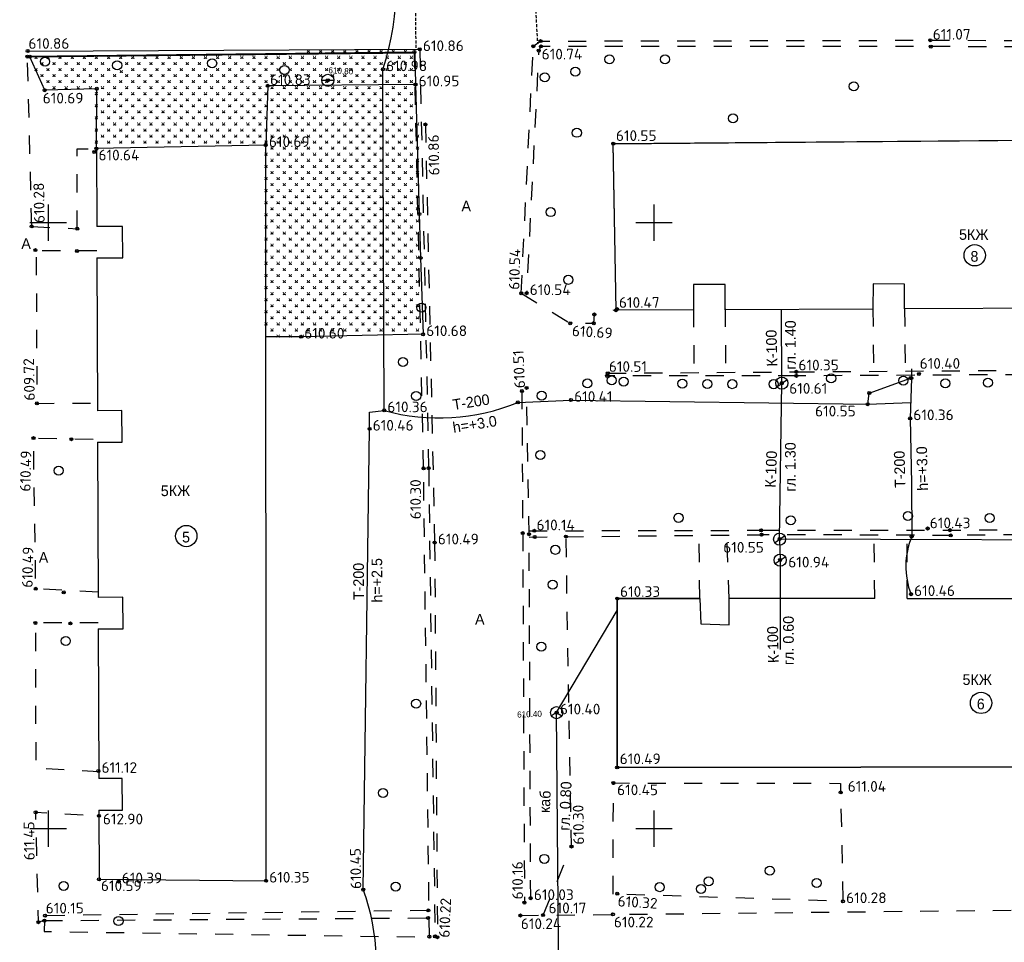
# Model space of a CAD drawing. Header units: metres. Extents: x 550378 to 551400, y 4595394 to 4596257.
# Tile 27 of 43: x 550898 to 550979, y 4595941 to 4596017. Entities that reach past the tile are written whole.
import ezdxf

# ---------------------------------------------------------------- set-up
doc = ezdxf.new("R2010")
doc.units = ezdxf.units.M
doc.header["$PDMODE"] = 32
doc.header["$PDSIZE"] = 0.25
doc.linetypes.add('DASHED2', pattern=[0.375, 0.25, -0.125])
doc.linetypes.add('Д_ТРОТ_ТРУБА', pattern=[3, 1.5, -1.5])
for name, color, linetype in [('(001) Сетка', 92, 'Continuous'), ('(003) Пункты', 7, 'Continuous'), ('(007) Здания', 7, 'Continuous'), ('(011) Колодцы', 7, 'Continuous'), ('(016) Кабель', 1, 'Continuous'), ('(017) Канализация', 32, 'KANALIS_K_1'), ('(020) Теплотрасса', 7, 'ИК_Теплотраса -------т--------'), ('(025) Дорога', 7, 'Continuous'), ('(036) Растительность', 7, 'Continuous'), ('(038) Деревья', 7, 'Continuous'), ('daroga', 6, 'Continuous'), ('Kalodis', 7, 'Continuous')]:
    doc.layers.add(name, color=color, linetype=linetype)
doc.styles.add('BM-431', font='txt')
doc.styles.add('D-431', font='txt')
doc.styles.add('P-131', font='txt')
doc.styles.add('S', font='txtwr', dxfattribs={"oblique": 15})
doc.styles.get("Standard").update_dxf_attribs({"font": 'simplex.shx'})
doc.linetypes.add('GAZ_VOZDUSH', pattern='A,1,-2,["~",Standard,S=3,R=0,X=-1.5,Y=-1.5],-1,10', length=14)
doc.linetypes.add('KANALIS_K', pattern='A,1,["<",Standard,S=1.8,R=0,X=-0.9,Y=-0.9],3,-1,["К",Standard,S=1.8,R=0,X=-0.9,Y=-0.9],-1,10', length=16)
doc.linetypes.add('KANALIS_K_1', pattern='A,1,[">",Standard,S=1.8,R=0,X=-0.9,Y=-0.9],3,-1,["К",Standard,S=1.8,R=0,X=-0.9,Y=-0.9],-1,10', length=16)
doc.linetypes.add('KANALIS_KN', pattern='A,1,["<",Standard,S=1.8,R=0,X=-0.9,Y=-0.9],3,-1,["КН",Standard,S=1.8,R=0,X=-0.9,Y=-0.9],-3,10', length=18)
doc.linetypes.add('ИК_Теплотраса -------т--------', pattern='A,9,-0.6,["Т",Standard,S=1.2,R=0,X=0,Y=-0.6],-1.2', length=10.8)
doc.linetypes.add('ИК_Э_КАБ_НН', pattern='A,8,-2,["<",Standard,S=1,R=0,X=0,Y=-0.5],8,[">",Standard,S=1,R=0,X=-0.5,Y=-0.5],-2', length=20)

# ---------------------------------------------------------------- blocks, each defined once
blk = doc.blocks.new('1_416')
at = {"linetype": 'Continuous', "lineweight": 0}
h = blk.add_hatch(color=7, dxfattribs=at)
edge = h.paths.add_edge_path()
edge.add_arc((-0.4, 0.19), 0.075, 0, 360)
h = blk.add_hatch(color=7, dxfattribs=at)
edge = h.paths.add_edge_path()
edge.add_arc((0.45, 0.19), 0.075, 0, 360)
at = {"color": 7, "linetype": 'Continuous', "lineweight": 0, "flags": 128}
blk.add_lwpolyline([(-0.48, 1.12), (0.02, 0.12), (0.52, 1.12)], dxfattribs=at)
at = {"color": 7, "linetype": 'Continuous', "lineweight": 0}
for centre in [(-0.4, 0.19), (0.45, 0.19)]:
    blk.add_circle(centre, 0.075, dxfattribs=at)
blk = doc.blocks.new('I01179')
for q in [(-0.87, -0.5), (0.87, -0.5)]:
    blk.add_line((0, 0), q)
blk.add_circle((0, 0), 1)
at = {"color": 4, "style": 'S', "oblique": 15}
blk.add_attdef('Z', (1.666403, -1.198549), '', height=2, dxfattribs=at)
blk = doc.blocks.new('I01172')
blk.add_line((-1, 0), (1, 0))
blk.add_circle((0, 0), 1)
at = {"style": 'S', "oblique": 15}
for tag, p in [('Z', (1.710759, 0.304264)), ('D', (1.754081, -2.326638))]:
    blk.add_attdef(tag, p, '', height=2, dxfattribs=at)
blk = doc.blocks.new('I01171')
blk.add_line((-0.722283, 0.697501), (0.702286, -0.69785))
blk.add_circle((0, 0), 1)
at = {"color": 4, "style": 'S', "oblique": 15}
blk.add_attdef('Z', (1.616431, -1.093486), '', height=2, dxfattribs=at)
blk = doc.blocks.new('d')
at = {"layer": '(038) Деревья'}
blk.add_ellipse((0, 0), major_axis=(0.265, 0.265), ratio=1, start_param=5.497787, end_param=11.780972, dxfattribs=at)

msp = doc.modelspace()

# ---------------------------------------------------------------- linework, layer by layer
at = {"layer": '(001) Сетка'}
for p, q in [((550900.152, 4596001.5), (550900.152, 4595998.5)), ((550950.152, 4596001.5), (550950.152, 4595998.5)), ((550898.652, 4596000), (550901.652, 4596000)), ((550948.652, 4596000), (550951.652, 4596000)), ((550900.152, 4595951.5), (550900.152, 4595948.5)), ((550950.152, 4595951.5), (550950.152, 4595948.5)), ((550898.652, 4595950), (550901.652, 4595950)), ((550948.652, 4595950), (550951.652, 4595950))]:
    msp.add_line(p, q, dxfattribs=at)
at = {"layer": '(003) Пункты', "color": 7}
for p in [(550972.964, 4596015.046, 611.068), (550930.824, 4596014.3, 610.863), (550940.197, 4596014.551, 610.793), (550940.79, 4596014.971, 610.814), (550940.832, 4596014.532, 610.73), (550973.011, 4596014.521, 610.913), (550898.446, 4596013.694, 610.847), (550898.462, 4596014.155, 610.863), (550898.633, 4596013.687, 610.916), (550930.38, 4596014.075, 610.914), (550940.646, 4596014.191, 610.741), (550927.788, 4596012.641, 610.984), (550904.164, 4596011.044, 610.689), (550918.279, 4596011.286, 610.831), (550923.237, 4596011.74, 6.197), (550930.473, 4596011.394, 610.95), (550899.866, 4596010.922, 610.693), (550931.291, 4596008.097, 610.856), (550904.137, 4596006.099, 610.643), (550918.115, 4596006.384, 610.691), (550946.801, 4596006.515, 610.546), (550903.955, 4596005.828, 610.453), (550930.788, 4596000.711, 610.646), (550898.795, 4595999.678, 610.281), (550902.553, 4595999.492, 610.428), (550899.103, 4595997.727, 609.719), (550902.525, 4595997.655, 610.714), (550930.899, 4595997.088, 610.698), (550939.2, 4595994.164, 610.543), (550939.641, 4595994.174, 610.538), (550945.24, 4595992.415, 610.838), (550947.026, 4595992.766, 610.467), (550947.102, 4595992.856, 610.674), (550943.245, 4595991.692, 610.686), (550945.191, 4595991.69, 610.467), (550931.097, 4595990.783, 610.675), (550921.032, 4595990.58, 610.601), (550946.35, 4595987.566, 610.512), (550961.909, 4595987.685, 610.351), (550972.027, 4595987.51, 610.401), (550946.29, 4595987.341, 610.567), (550960.707, 4595986.759, 615.458), (550960.707, 4595986.725, 610.613), (550961.92, 4595987.355, 610.343), (550971.331, 4595987.171, 610.541), (550971.405, 4595987.158, 610.504), (550939.253, 4595986.099, 610.527), (550939.641, 4595986.357, 610.514), (550967.923, 4595985.934, 610.413), (550899.221, 4595985.085, 609.719), (550938.92, 4595985.164, 610.335), (550943.308, 4595985.36, 610.407), (550967.797, 4595985.011, 610.545), (550927.889, 4595984.503, 610.359), (550971.305, 4595983.845, 610.359), (550926.679, 4595982.984, 610.461), (550898.941, 4595982.215, 610.494), (550902.075, 4595982.121, 610.619), (550931.139, 4595979.719, 610.352), (550931.561, 4595979.737, 610.3), (550940.292, 4595974.567, 610.143), (550958.992, 4595974.609, 610.232), (550972.747, 4595974.757, 610.428), (550974.594, 4595974.62, 610.308), (550932.055, 4595973.599, 610.492), (550939.325, 4595974.376, 610.34), (550939.852, 4595974.288, 610.29), (550940.31, 4595974.053, 610.037), (550942.894, 4595974.091, 610.035), (550959.042, 4595974.247, 610.213), (550960.53, 4595973.886, 610.546), (550960.53, 4595973.886, 610.546), (550971.43, 4595974.096, 610.261), (550974.658, 4595974.187, 610.302), (550960.571, 4595972.164, 610.944), (550960.571, 4595972.164, 610.944), (550899.129, 4595969.784, 610.492), (550901.44, 4595969.487, 612.134), (550947.133, 4595968.98, 610.326), (550971.37, 4595969.338, 610.455), (550899.101, 4595966.962, 610.45), (550901.992, 4595966.921, 611.279), (550942.122, 4595959.564, 7.852), (550942.134, 4595959.569, 610.4), (550947.12, 4595955.042, 610.486), (550904.294, 4595954.744, 611.122), (550946.809, 4595953.758, 610.445), (550965.573, 4595952.979, 611.035), (550899.124, 4595951.34, 611.446), (550904.341, 4595951.055, 612.903), (550943.35, 4595948.517, 610.298), (550904.352, 4595945.808, 610.589), (550905.968, 4595945.63, 610.389), (550918.137, 4595945.69, 610.352), (550926.159, 4595944.959, 610.453), (550947.127, 4595944.622, 610.318), (550939.466, 4595943.887, 610.156), (550939.982, 4595944.254, 610.032), (550965.759, 4595943.994, 610.28), (550899.894, 4595942.808, 610.149), (550931.532, 4595943.239, 610.096), (550939.133, 4595942.826, 610.24), (550941.005, 4595942.857, 610.168), (550946.773, 4595942.924, 610.223), (550899.348, 4595942.268, 610.684), (550899.841, 4595942.404, 610.234), (550931.508, 4595942.625, 610.11), (550932.084, 4595941.118, 610.217), (550931.62, 4595941.074, 610.247), (550932.283, 4595941.03, 610.321)]:
    msp.add_point(p, dxfattribs=at)
at = {"layer": '(007) Здания', "flags": 128}
for points in [[(550904.33, 4595951.528), (550904.35, 4595945.81), (550918.137, 4595945.69), (550918.115, 4596006.384), (550918.12, 4596006.384), (550904.14, 4596006.099), (550904.162, 4595999.673)], [(550947.03, 4595992.77), (550946.8, 4596006.51), (551007.14, 4596007.03), (551007.2, 4595993.04)], [(550904.171, 4595997.079), (550906.306, 4595997.08), (550906.277, 4595999.68), (550904.162, 4595999.673)], [(550904.171, 4595997.079), (550904.215, 4595984.476)], [(550904.224, 4595981.882), (550906.262, 4595981.883), (550906.233, 4595984.483), (550904.215, 4595984.476)], [(550904.224, 4595981.882), (550904.269, 4595969.071)], [(550904.278, 4595966.477), (550906.338, 4595966.478), (550906.309, 4595969.078), (550904.269, 4595969.071)], [(550971.048, 4595968.984), (550983.968, 4595968.986), (550983.932, 4595966.959), (550986.627, 4595966.887), (550986.622, 4595968.987), (550999.05, 4595968.989), (550999.072, 4595966.861), (551001.719, 4595966.816), (551001.714, 4595968.989), (551007.388, 4595968.99), (551007.468, 4595955.117), (550947.12, 4595955.042), (550947.133, 4595968.98), (550953.937, 4595968.981), (550954.017, 4595966.878), (550956.371, 4595966.811), (550956.365, 4595968.987)], [(550953.937, 4595968.981), (550947.13, 4595968.98), (550947.12, 4595955.04), (551007.47, 4595955.12), (551007.39, 4595968.99), (551001.714, 4595968.989)], [(550968.384, 4595968.984), (550956.365, 4595968.982)], [(550904.278, 4595966.477), (550904.321, 4595954.122)], [(550904.33, 4595951.528), (550906.301, 4595951.529), (550906.272, 4595954.129), (550904.321, 4595954.122)]]:
    msp.add_lwpolyline(points, dxfattribs=at)
msp.add_lwpolyline([(550953.422, 4595992.795), (550947.026, 4595992.766), (550946.801, 4596006.515), (551007.137, 4596007.025), (551007.205, 4595993.037), (551001.337, 4595993.011), (551001.331, 4595995.014), (550998.731, 4595995.024), (550998.724, 4595992.999), (550986.402, 4595992.943), (550986.396, 4595994.972), (550983.796, 4595994.982), (550983.788, 4595992.932), (550970.848, 4595992.873), (550970.842, 4595994.929), (550968.242, 4595994.939), (550968.234, 4595992.862), (550956.036, 4595992.807), (550956.03, 4595994.887), (550953.43, 4595994.897)], close=True, dxfattribs=at)
at = {"layer": '(007) Здания'}
for centre in [(550976.636, 4595997.303), (550911.555, 4595974.137), (550977.157, 4595960.371)]:
    msp.add_circle(centre, 0.88, dxfattribs=at)
at = {"layer": '(016) Кабель', "linetype": 'ИК_Э_КАБ_НН', "flags": 128}
msp.add_lwpolyline([(550943.145, 4595875.078), (550943.145, 4595875.078), (550942.549, 4595906.586), (550942.597, 4595907.47), (550942.551, 4595908.694), (550942.121, 4595959.562), (550942.121, 4595959.562), (550947.129, 4595967.99)], dxfattribs=at)
at = {"layer": '(017) Канализация', "linetype": 'KANALIS_KN', "flags": 128}
for points in [[(550960.705, 4595986.746), (550960.678, 4595992.831)], [(550960.53, 4595973.886), (550960.707, 4595986.759)], [(550960.53, 4595973.886), (550960.568, 4595972.146)], [(550960.571, 4595972.164), (550960.572, 4595964.77)]]:
    msp.add_lwpolyline(points, dxfattribs=at)
at = {"layer": '(017) Канализация', "linetype": 'KANALIS_K', "flags": 128}
msp.add_lwpolyline([(550993.882, 4595973.754), (550960.53, 4595973.886)], dxfattribs=at)
at = {"layer": '(020) Теплотрасса', "linetype": 'GAZ_VOZDUSH', "flags": 128}
for points in [[(550925.633, 4595847.845, 0.300065), (550925.436, 4595851.392), (550925.542, 4595877.46), (550925.788, 4595899.281), (550926.389, 4595933.809, 0.169705), (550926.159, 4595944.959), (550926.679, 4595982.984), (550926.67, 4595984.327), (550926.68, 4595984.356), (550927.889, 4595984.503), (550927.788, 4596012.641, 0.162174), (550927.696, 4596026.663, 0.11723), (550943.997, 4596027.868)], [(550971.406, 4595987.94), (550971.405, 4595987.158), (550971.305, 4595983.845), (550971.406, 4595978.458), (550971.43, 4595974.096, 0.189903), (550971.37, 4595969.338)], [(550927.889, 4595984.503, 0.1686), (550938.92, 4595985.164), (550943.308, 4595985.36), (550967.797, 4595985.011), (550967.923, 4595985.934), (550971.331, 4595987.171)]]:
    msp.add_lwpolyline(points, format="xyb", dxfattribs=at)
msp.add_lwpolyline([(550967.797, 4595985.011), (550971.353, 4595985.161)], dxfattribs=at)
at = {"layer": '(025) Дорога', "linetype": 'Д_ТРОТ_ТРУБА', "flags": 128}
for points in [[(550939.2, 4595994.164), (550940.197, 4596014.551)], [(551016.468, 4595995.243), (551015.982, 4596009.436), (551009.616, 4596013.784), (551006.331, 4596014.449), (550973.011, 4596014.521), (550940.832, 4596014.532), (550940.646, 4596014.191), (550939.641, 4595994.174)], [(550940.197, 4596014.551), (550940.79, 4596014.971), (550972.964, 4596015.046), (551006.386, 4596014.973)], [(550898.795, 4595999.678), (550898.446, 4596013.694)], [(550931.139, 4595979.719), (550930.38, 4596014.075)], [(550930.824, 4596014.3), (550931.561, 4595979.737)], [(550931.291, 4596008.097), (550932.055, 4595973.599)], [(550902.553, 4595999.492), (550902.553, 4596006.078), (550904.137, 4596006.099)], [(550898.795, 4595999.678), (550902.553, 4595999.492)], [(550904.169, 4595997.661), (550899.251, 4595997.675), (550899.158, 4595997.945), (550899.221, 4595985.085), (550904.213, 4595985.102)], [(550939.2, 4595994.164), (550943.245, 4595991.692), (550945.191, 4595991.69), (550945.24, 4595992.415), (550947.102, 4595992.856)], [(550953.422, 4595992.88), (550953.463, 4595987.62)], [(550956.036, 4595992.887), (550956.076, 4595987.64)], [(550968.235, 4595992.921), (550968.27, 4595987.728)], [(550970.848, 4595992.929), (550970.883, 4595987.745)], [(550946.35, 4595987.566), (550961.909, 4595987.685)], [(550961.909, 4595987.685), (550998.878, 4595987.934)], [(550998.687, 4595987.534), (550961.92, 4595987.355)], [(550961.92, 4595987.355), (550946.29, 4595987.341)], [(550939.253, 4595986.099), (550939.325, 4595974.376)], [(550939.852, 4595974.288), (550939.641, 4595986.357)], [(550904.267, 4595969.497), (550899.129, 4595969.784), (550898.941, 4595982.215), (550904.223, 4595982.128)], [(550931.62, 4595941.074), (550931.139, 4595979.719)], [(550931.561, 4595979.737), (550932.084, 4595941.118)], [(550939.847, 4595974.566), (550958.992, 4595974.609)], [(550958.992, 4595974.609), (550974.594, 4595974.62), (550995.443, 4595974.799)], [(550939.325, 4595974.376), (550939.466, 4595943.887)], [(550939.853, 4595974.048), (550959.042, 4595974.247)], [(550939.982, 4595944.254), (550939.853, 4595974.048)], [(550941.005, 4595942.857), (550943.35, 4595948.517), (550942.894, 4595974.091)], [(550953.937, 4595968.981), (550953.883, 4595974.194)], [(550956.365, 4595968.982), (550956.166, 4595974.217)], [(550974.658, 4595974.187), (550959.042, 4595974.247)], [(550968.384, 4595968.984), (550968.333, 4595973.855)], [(550971.048, 4595968.984), (550971.067, 4595973.844)], [(550995.503, 4595974.391), (550974.658, 4595974.187)], [(550932.055, 4595973.599), (550932.283, 4595941.03)], [(550904.276, 4595966.98), (550899.101, 4595966.962), (550899.127, 4595954.987), (550904.319, 4595954.72)], [(550899.841, 4595942.404), (550899.348, 4595942.268), (550899.124, 4595951.34), (550904.332, 4595951.06)], [(550939.133, 4595942.826), (550980.516, 4595943.277), (551017.805, 4595943.904), (551017.975, 4595947.548)], [(550931.532, 4595943.239), (550899.894, 4595942.808)], [(550899.841, 4595942.404), (550899.828, 4595941.511), (550932.283, 4595941.03)], [(550899.841, 4595942.404), (550931.508, 4595942.625)]]:
    msp.add_lwpolyline(points, dxfattribs=at)
msp.add_lwpolyline([(550946.779, 4595944.593), (550946.809, 4595953.758), (550965.55, 4595953.73), (550965.759, 4595943.994)], close=True, dxfattribs=at)
at = {"linetype": 'ByBlock', "flags": 128}
for points in [[(550930.38, 4596014.075), (550898.446, 4596013.694)], [(550898.462, 4596014.155), (550930.824, 4596014.3)]]:
    msp.add_lwpolyline(points, dxfattribs=at)
msp.add_lwpolyline([(550904.137, 4596006.099), (550904.137, 4596006.099), (550904.164, 4596011.044), (550899.866, 4596010.922), (550898.633, 4596013.687), (550930.425, 4596014.014), (550930.473, 4596011.394), (550930.788, 4596000.711), (550930.899, 4595997.088), (550931.097, 4595990.783), (550921.032, 4595990.58), (550918.121, 4595990.579), (550918.115, 4596006.384), (550904.137, 4596006.099), (550904.14, 4596006.099)])
at = {"flags": 128}
for points in [[(550918.279, 4596011.286), (550918.115, 4596006.384)], [(550930.473, 4596011.394), (550918.279, 4596011.286)]]:
    msp.add_lwpolyline(points, dxfattribs=at)
at = {"layer": 'daroga', "color": 1, "flags": 128}
msp.add_lwpolyline([(550926.67, 4595984.327), (550926.68, 4595984.356)], dxfattribs=at)
at = {"layer": 'Kalodis', "color": 4, "linetype": 'DASHED2', "flags": 128}
for points in [[(550930.414, 4596021.782), (550930.497, 4596014.26)], [(550940.15, 4596021.614), (550940.54, 4596014.76)]]:
    msp.add_lwpolyline(points, dxfattribs=at)

# ---------------------------------------------------------------- block references
at = {"layer": '(011) Колодцы', "lineweight": 0, "xscale": 0.5, "yscale": 0.5, "zscale": 0.5}
msp.add_blockref('I01172', (550923.237, 4596011.74), dxfattribs=at)
at = {"layer": '(011) Колодцы', "color": 30, "true_color": 0xf8991e, "xscale": 0.4999999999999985, "yscale": 0.4999999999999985, "zscale": 0.4999999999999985, "rotation": 78.81957851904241}
for p in [(550960.705, 4595986.746, 611.45), (550960.528, 4595973.873, 606.538), (550960.569, 4595972.151, 606.936)]:
    msp.add_blockref('I01171', p, dxfattribs=at)
at = {"layer": '(011) Колодцы', "xscale": 0.5, "yscale": 0.5, "zscale": 0.5}
msp.add_blockref('I01179', (550942.121, 4595959.562, 610.4), dxfattribs=at)
at = {"layer": '(036) Растительность', "color": 3, "lineweight": 0, "xscale": 0.2, "yscale": 0.2, "zscale": 0.2}
for p in [(550899.133, 4596013.524), (550900.133, 4596013.524), (550901.133, 4596013.524), (550902.133, 4596013.524), (550903.133, 4596013.524), (550904.133, 4596013.524), (550905.133, 4596013.524), (550906.133, 4596013.524), (550907.133, 4596013.524), (550908.133, 4596013.524), (550909.133, 4596013.524), (550910.133, 4596013.524), (550911.133, 4596013.524), (550912.133, 4596013.524), (550913.133, 4596013.524), (550914.133, 4596013.524), (550915.133, 4596013.524), (550916.133, 4596013.524), (550917.133, 4596013.524), (550918.133, 4596013.524), (550919.133, 4596013.524), (550920.133, 4596013.524), (550921.133, 4596013.524), (550921.633, 4596014.024), (550922.133, 4596013.524), (550922.633, 4596014.024), (550923.133, 4596013.524), (550923.633, 4596014.024), (550924.133, 4596013.524), (550924.633, 4596014.024), (550925.133, 4596013.524), (550925.633, 4596014.024), (550926.133, 4596013.524), (550926.633, 4596014.024), (550927.133, 4596013.524), (550927.633, 4596014.024), (550928.133, 4596013.524), (550928.633, 4596014.024), (550929.133, 4596013.524), (550929.633, 4596014.024), (550930.133, 4596013.524), (550899.133, 4596012.524), (550899.633, 4596013.024), (550900.133, 4596012.524), (550900.633, 4596013.024), (550901.133, 4596012.524), (550901.633, 4596013.024), (550902.133, 4596012.524), (550902.633, 4596013.024), (550903.133, 4596012.524), (550903.633, 4596013.024), (550904.133, 4596012.524), (550904.633, 4596013.024), (550905.133, 4596012.524), (550906.633, 4596013.024), (550907.133, 4596012.524), (550907.633, 4596013.024), (550908.133, 4596012.524), (550908.633, 4596013.024), (550909.133, 4596012.524), (550909.633, 4596013.024), (550910.133, 4596012.524), (550910.633, 4596013.024), (550911.133, 4596012.524), (550911.633, 4596013.024), (550912.133, 4596012.524), (550912.633, 4596013.024), (550913.133, 4596012.524), (550914.133, 4596012.524), (550914.633, 4596013.024), (550915.133, 4596012.524), (550915.633, 4596013.024), (550916.133, 4596012.524), (550916.633, 4596013.024), (550917.133, 4596012.524), (550917.633, 4596013.024), (550918.133, 4596012.524), (550918.633, 4596013.024), (550919.133, 4596012.524), (550919.633, 4596013.024), (550920.133, 4596012.524), (550920.633, 4596013.024), (550921.133, 4596012.524), (550921.633, 4596013.024), (550922.133, 4596012.524), (550922.633, 4596013.024), (550923.133, 4596012.524), (550923.633, 4596013.024), (550924.133, 4596012.524), (550924.633, 4596013.024), (550925.133, 4596012.524), (550925.633, 4596013.024), (550926.133, 4596012.524), (550926.633, 4596013.024), (550927.133, 4596012.524), (550927.633, 4596013.024), (550928.133, 4596012.524), (550928.633, 4596013.024), (550929.133, 4596012.524), (550929.633, 4596013.024), (550930.133, 4596012.524), (550899.633, 4596012.024), (550900.633, 4596012.024), (550901.633, 4596012.024), (550902.633, 4596012.024), (550903.633, 4596012.024), (550904.633, 4596012.024), (550905.633, 4596012.024), (550906.179, 4596012.356), (550906.633, 4596012.024), (550907.633, 4596012.024), (550908.633, 4596012.024), (550909.633, 4596012.024), (550910.633, 4596012.024), (550911.633, 4596012.024), (550912.633, 4596012.024), (550913.633, 4596012.024), (550914.633, 4596012.024), (550915.633, 4596012.024), (550916.633, 4596012.024), (550917.633, 4596012.024), (550918.633, 4596012.024), (550919.633, 4596012.024), (550920.633, 4596012.024), (550921.633, 4596012.024), (550922.633, 4596012.024), (550923.633, 4596012.024), (550924.633, 4596012.024), (550925.633, 4596012.024), (550926.633, 4596012.024), (550927.633, 4596012.024), (550928.633, 4596012.024), (550929.633, 4596012.024), (550900.133, 4596011.524), (550900.633, 4596011.024), (550901.133, 4596011.524), (550901.633, 4596011.024), (550902.133, 4596011.524), (550902.633, 4596011.024), (550903.133, 4596011.524), (550903.633, 4596011.024), (550904.133, 4596011.524), (550904.633, 4596011.024), (550905.133, 4596011.524), (550905.633, 4596011.024), (550906.133, 4596011.524), (550906.633, 4596011.024), (550907.133, 4596011.524), (550907.633, 4596011.024), (550908.133, 4596011.524), (550908.633, 4596011.024), (550909.133, 4596011.524), (550909.633, 4596011.024), (550910.133, 4596011.524), (550910.633, 4596011.024), (550911.133, 4596011.524), (550911.633, 4596011.024), (550912.133, 4596011.524), (550912.633, 4596011.024), (550913.133, 4596011.524), (550913.633, 4596011.024), (550914.133, 4596011.524), (550914.633, 4596011.024), (550915.133, 4596011.524), (550915.633, 4596011.024), (550916.133, 4596011.524), (550916.633, 4596011.024), (550917.133, 4596011.524), (550917.633, 4596011.024), (550918.133, 4596011.524), (550918.633, 4596011.024), (550919.133, 4596011.524), (550919.633, 4596011.024), (550920.133, 4596011.524), (550920.633, 4596011.024), (550921.133, 4596011.524), (550921.633, 4596011.024), (550922.133, 4596011.524), (550922.633, 4596011.024), (550923.133, 4596011.524), (550923.633, 4596011.024), (550924.133, 4596011.524), (550924.633, 4596011.024), (550925.133, 4596011.524), (550925.633, 4596011.024), (550926.133, 4596011.524), (550926.633, 4596011.024), (550927.133, 4596011.524), (550927.633, 4596011.024), (550928.133, 4596011.524), (550928.633, 4596011.024), (550929.133, 4596011.524), (550929.633, 4596011.024), (550930.133, 4596011.524), (550904.133, 4596010.524), (550905.133, 4596010.524), (550906.133, 4596010.524), (550907.133, 4596010.524), (550908.133, 4596010.524), (550909.133, 4596010.524), (550910.133, 4596010.524), (550911.133, 4596010.524), (550912.133, 4596010.524), (550913.133, 4596010.524), (550914.133, 4596010.524), (550915.133, 4596010.524), (550916.133, 4596010.524), (550917.133, 4596010.524), (550918.133, 4596010.524), (550919.133, 4596010.524), (550920.133, 4596010.524), (550921.133, 4596010.524), (550922.133, 4596010.524), (550923.133, 4596010.524), (550924.133, 4596010.524), (550925.133, 4596010.524), (550926.133, 4596010.524), (550927.133, 4596010.524), (550928.133, 4596010.524), (550929.133, 4596010.524), (550930.133, 4596010.524), (550904.133, 4596009.524), (550904.633, 4596010.024), (550905.133, 4596009.524), (550905.633, 4596010.024), (550906.133, 4596009.524), (550906.633, 4596010.024), (550907.133, 4596009.524), (550907.633, 4596010.024), (550908.133, 4596009.524), (550908.633, 4596010.024), (550909.133, 4596009.524), (550909.633, 4596010.024), (550910.133, 4596009.524), (550910.633, 4596010.024), (550911.133, 4596009.524), (550911.633, 4596010.024), (550912.133, 4596009.524), (550912.633, 4596010.024), (550913.133, 4596009.524), (550913.633, 4596010.024), (550914.133, 4596009.524), (550914.633, 4596010.024), (550915.133, 4596009.524), (550915.633, 4596010.024), (550916.133, 4596009.524), (550916.633, 4596010.024), (550917.133, 4596009.524), (550917.633, 4596010.024), (550918.133, 4596009.524), (550918.633, 4596010.024), (550919.133, 4596009.524), (550919.633, 4596010.024), (550920.133, 4596009.524), (550920.633, 4596010.024), (550921.133, 4596009.524), (550921.633, 4596010.024), (550922.133, 4596009.524), (550922.633, 4596010.024), (550923.133, 4596009.524), (550923.633, 4596010.024), (550924.133, 4596009.524), (550924.633, 4596010.024), (550925.133, 4596009.524), (550925.633, 4596010.024), (550926.133, 4596009.524), (550926.633, 4596010.024), (550927.133, 4596009.524), (550927.633, 4596010.024), (550928.133, 4596009.524), (550928.633, 4596010.024), (550929.133, 4596009.524), (550929.633, 4596010.024), (550930.133, 4596009.524), (550904.133, 4596008.524), (550904.633, 4596009.024), (550905.133, 4596008.524), (550905.633, 4596009.024), (550906.133, 4596008.524), (550906.633, 4596009.024), (550907.133, 4596008.524), (550907.633, 4596009.024), (550908.133, 4596008.524), (550908.633, 4596009.024), (550909.133, 4596008.524), (550909.633, 4596009.024), (550910.133, 4596008.524), (550910.633, 4596009.024), (550911.133, 4596008.524), (550911.633, 4596009.024), (550912.133, 4596008.524), (550912.633, 4596009.024), (550913.133, 4596008.524), (550913.633, 4596009.024), (550914.133, 4596008.524), (550914.633, 4596009.024), (550915.133, 4596008.524), (550915.633, 4596009.024), (550916.133, 4596008.524), (550916.633, 4596009.024), (550917.133, 4596008.524), (550917.633, 4596009.024), (550918.133, 4596008.524), (550918.633, 4596009.024), (550919.133, 4596008.524), (550919.633, 4596009.024), (550920.133, 4596008.524), (550920.633, 4596009.024), (550921.133, 4596008.524), (550921.633, 4596009.024), (550922.133, 4596008.524), (550922.633, 4596009.024), (550923.133, 4596008.524), (550923.633, 4596009.024), (550924.133, 4596008.524), (550924.633, 4596009.024), (550925.133, 4596008.524), (550925.633, 4596009.024), (550926.133, 4596008.524), (550926.633, 4596009.024), (550927.133, 4596008.524), (550927.633, 4596009.024), (550928.133, 4596008.524), (550928.633, 4596009.024), (550929.133, 4596008.524), (550929.633, 4596009.024), (550930.133, 4596008.524), (550904.633, 4596008.024), (550905.633, 4596008.024), (550906.633, 4596008.024), (550907.633, 4596008.024), (550908.633, 4596008.024), (550909.633, 4596008.024), (550910.633, 4596008.024), (550911.633, 4596008.024), (550912.633, 4596008.024), (550913.633, 4596008.024), (550914.633, 4596008.024), (550915.633, 4596008.024), (550916.633, 4596008.024), (550917.633, 4596008.024), (550918.633, 4596008.024), (550919.633, 4596008.024), (550920.633, 4596008.024), (550921.633, 4596008.024), (550922.633, 4596008.024), (550923.633, 4596008.024), (550924.633, 4596008.024), (550925.633, 4596008.024), (550926.633, 4596008.024), (550927.633, 4596008.024), (550928.633, 4596008.024), (550929.633, 4596008.024), (550930.633, 4596008.024), (550904.133, 4596007.524), (550904.633, 4596007.024), (550905.133, 4596007.524), (550905.633, 4596007.024), (550906.133, 4596007.524), (550906.633, 4596007.024), (550907.133, 4596007.524), (550907.633, 4596007.024), (550908.133, 4596007.524), (550908.633, 4596007.024), (550909.133, 4596007.524), (550909.633, 4596007.024), (550910.133, 4596007.524), (550910.633, 4596007.024), (550911.133, 4596007.524), (550911.633, 4596007.024), (550912.133, 4596007.524), (550912.633, 4596007.024), (550913.133, 4596007.524), (550913.633, 4596007.024), (550914.133, 4596007.524), (550914.633, 4596007.024), (550915.133, 4596007.524), (550915.633, 4596007.024), (550916.133, 4596007.524), (550916.633, 4596007.024), (550917.133, 4596007.524), (550917.633, 4596007.024), (550918.133, 4596007.524), (550918.633, 4596007.024), (550919.133, 4596007.524), (550919.633, 4596007.024), (550920.133, 4596007.524), (550920.633, 4596007.024), (550921.133, 4596007.524), (550921.633, 4596007.024), (550922.133, 4596007.524), (550922.633, 4596007.024), (550923.133, 4596007.524), (550923.633, 4596007.024), (550924.133, 4596007.524), (550924.633, 4596007.024), (550925.133, 4596007.524), (550925.633, 4596007.024), (550926.133, 4596007.524), (550926.633, 4596007.024), (550927.133, 4596007.524), (550927.633, 4596007.024), (550928.133, 4596007.524), (550928.633, 4596007.024), (550929.133, 4596007.524), (550929.633, 4596007.024), (550930.133, 4596007.524), (550930.633, 4596007.024), (550904.133, 4596006.524), (550905.133, 4596006.524), (550906.133, 4596006.524), (550907.133, 4596006.524), (550908.133, 4596006.524), (550909.133, 4596006.524), (550910.133, 4596006.524), (550911.133, 4596006.524), (550912.133, 4596006.524), (550913.133, 4596006.524), (550914.133, 4596006.524), (550915.133, 4596006.524), (550916.133, 4596006.524), (550917.133, 4596006.524), (550918.133, 4596006.524), (550918.633, 4596006.024), (550919.133, 4596006.524), (550919.633, 4596006.024), (550920.133, 4596006.524), (550920.633, 4596006.024), (550921.133, 4596006.524), (550921.633, 4596006.024), (550922.133, 4596006.524), (550922.633, 4596006.024), (550923.133, 4596006.524), (550923.633, 4596006.024), (550924.133, 4596006.524), (550924.633, 4596006.024), (550925.133, 4596006.524), (550925.633, 4596006.024), (550926.133, 4596006.524), (550926.633, 4596006.024), (550927.133, 4596006.524), (550927.633, 4596006.024), (550928.133, 4596006.524), (550928.633, 4596006.024), (550929.133, 4596006.524), (550929.633, 4596006.024), (550930.133, 4596006.524), (550930.633, 4596006.024), (550918.133, 4596005.524), (550919.133, 4596005.524), (550920.133, 4596005.524), (550921.133, 4596005.524), (550922.133, 4596005.524), (550923.133, 4596005.524), (550924.133, 4596005.524), (550925.133, 4596005.524), (550926.133, 4596005.524), (550927.133, 4596005.524), (550928.133, 4596005.524), (550929.133, 4596005.524), (550930.133, 4596005.524), (550918.133, 4596004.524), (550918.633, 4596005.024), (550919.133, 4596004.524), (550919.633, 4596005.024), (550920.133, 4596004.524), (550920.633, 4596005.024), (550921.133, 4596004.524), (550921.633, 4596005.024), (550922.133, 4596004.524), (550922.633, 4596005.024), (550923.133, 4596004.524), (550923.633, 4596005.024), (550924.133, 4596004.524), (550924.633, 4596005.024), (550925.133, 4596004.524), (550925.633, 4596005.024), (550926.133, 4596004.524), (550926.633, 4596005.024), (550927.133, 4596004.524), (550927.633, 4596005.024), (550928.133, 4596004.524), (550928.633, 4596005.024), (550929.133, 4596004.524), (550929.633, 4596005.024), (550930.133, 4596004.524), (550930.633, 4596005.024), (550918.633, 4596004.024), (550919.633, 4596004.024), (550920.633, 4596004.024), (550921.633, 4596004.024), (550922.633, 4596004.024), (550923.633, 4596004.024), (550924.633, 4596004.024), (550925.633, 4596004.024), (550926.633, 4596004.024), (550927.633, 4596004.024), (550928.633, 4596004.024), (550929.633, 4596004.024), (550930.633, 4596004.024), (550918.133, 4596003.524), (550918.633, 4596003.024), (550919.133, 4596003.524), (550919.633, 4596003.024), (550920.133, 4596003.524), (550920.633, 4596003.024), (550921.133, 4596003.524), (550921.633, 4596003.024), (550922.133, 4596003.524), (550922.633, 4596003.024), (550923.133, 4596003.524), (550923.633, 4596003.024), (550924.133, 4596003.524), (550924.633, 4596003.024), (550925.133, 4596003.524), (550925.633, 4596003.024), (550926.133, 4596003.524), (550926.633, 4596003.024), (550927.133, 4596003.524), (550927.633, 4596003.024), (550928.133, 4596003.524), (550928.633, 4596003.024), (550929.133, 4596003.524), (550929.633, 4596003.024), (550930.133, 4596003.524), (550930.633, 4596003.024), (550918.133, 4596002.524), (550918.633, 4596002.024), (550919.133, 4596002.524), (550919.633, 4596002.024), (550920.133, 4596002.524), (550920.633, 4596002.024), (550921.133, 4596002.524), (550921.633, 4596002.024), (550922.133, 4596002.524), (550922.633, 4596002.024), (550923.133, 4596002.524), (550923.633, 4596002.024), (550924.133, 4596002.524), (550924.633, 4596002.024), (550925.133, 4596002.524), (550925.633, 4596002.024), (550926.133, 4596002.524), (550926.633, 4596002.024), (550927.133, 4596002.524), (550927.633, 4596002.024), (550928.133, 4596002.524), (550928.633, 4596002.024), (550929.133, 4596002.524), (550929.633, 4596002.024), (550930.133, 4596002.524), (550930.633, 4596002.024), (550918.133, 4596001.524), (550919.133, 4596001.524), (550920.133, 4596001.524), (550921.133, 4596001.524), (550922.133, 4596001.524), (550923.133, 4596001.524), (550924.133, 4596001.524), (550925.133, 4596001.524), (550926.133, 4596001.524), (550927.133, 4596001.524), (550928.133, 4596001.524), (550929.133, 4596001.524), (550930.133, 4596001.524), (550918.133, 4596000.524), (550918.633, 4596001.024), (550919.133, 4596000.524), (550919.633, 4596001.024), (550920.133, 4596000.524), (550920.633, 4596001.024), (550921.133, 4596000.524), (550921.633, 4596001.024), (550922.133, 4596000.524), (550922.633, 4596001.024), (550923.133, 4596000.524), (550923.633, 4596001.024), (550924.133, 4596000.524), (550924.633, 4596001.024), (550925.133, 4596000.524), (550925.633, 4596001.024), (550926.133, 4596000.524), (550926.633, 4596001.024), (550927.133, 4596000.524), (550927.633, 4596001.024), (550928.133, 4596000.524), (550928.633, 4596001.024), (550929.133, 4596000.524), (550929.633, 4596001.024), (550930.133, 4596000.524), (550930.633, 4596001.024), (550918.133, 4595999.524), (550918.633, 4596000.024), (550919.133, 4595999.524), (550919.633, 4596000.024), (550920.133, 4595999.524), (550920.633, 4596000.024), (550921.133, 4595999.524), (550921.633, 4596000.024), (550922.133, 4595999.524), (550922.633, 4596000.024), (550923.133, 4595999.524), (550923.633, 4596000.024), (550924.133, 4595999.524), (550924.633, 4596000.024), (550925.133, 4595999.524), (550925.633, 4596000.024), (550926.133, 4595999.524), (550926.633, 4596000.024), (550927.133, 4595999.524), (550927.633, 4596000.024), (550928.133, 4595999.524), (550928.633, 4596000.024), (550929.133, 4595999.524), (550929.633, 4596000.024), (550930.133, 4595999.524), (550930.633, 4596000.024), (550918.633, 4595999.024), (550919.633, 4595999.024), (550920.633, 4595999.024), (550921.633, 4595999.024), (550922.633, 4595999.024), (550923.633, 4595999.024), (550924.633, 4595999.024), (550925.633, 4595999.024), (550926.633, 4595999.024), (550927.633, 4595999.024), (550928.633, 4595999.024), (550929.633, 4595999.024), (550930.633, 4595999.024), (550918.133, 4595998.524), (550918.633, 4595998.024), (550919.133, 4595998.524), (550919.633, 4595998.024), (550920.133, 4595998.524), (550920.633, 4595998.024), (550921.133, 4595998.524), (550921.633, 4595998.024), (550922.133, 4595998.524), (550922.633, 4595998.024), (550923.133, 4595998.524), (550923.633, 4595998.024), (550924.133, 4595998.524), (550924.633, 4595998.024), (550925.133, 4595998.524), (550925.633, 4595998.024), (550926.133, 4595998.524), (550926.633, 4595998.024), (550927.133, 4595998.524), (550927.633, 4595998.024), (550928.133, 4595998.524), (550928.633, 4595998.024), (550929.133, 4595998.524), (550929.633, 4595998.024), (550930.133, 4595998.524), (550930.633, 4595998.024), (550918.133, 4595997.524), (550919.133, 4595997.524), (550920.133, 4595997.524), (550921.133, 4595997.524), (550922.133, 4595997.524), (550923.133, 4595997.524), (550924.133, 4595997.524), (550925.133, 4595997.524), (550926.133, 4595997.524), (550927.133, 4595997.524), (550928.133, 4595997.524), (550929.133, 4595997.524), (550930.133, 4595997.524), (550918.133, 4595996.524), (550918.633, 4595997.024), (550919.133, 4595996.524), (550919.633, 4595997.024), (550920.133, 4595996.524), (550920.633, 4595997.024), (550921.133, 4595996.524), (550921.633, 4595997.024), (550922.133, 4595996.524), (550922.633, 4595997.024), (550923.133, 4595996.524), (550923.633, 4595997.024), (550924.133, 4595996.524), (550924.633, 4595997.024), (550925.133, 4595996.524), (550925.633, 4595997.024), (550926.133, 4595996.524), (550926.633, 4595997.024), (550927.133, 4595996.524), (550927.633, 4595997.024), (550928.133, 4595996.524), (550928.633, 4595997.024), (550929.133, 4595996.524), (550929.633, 4595997.024), (550930.133, 4595996.524), (550930.633, 4595997.024), (550918.133, 4595995.524), (550918.633, 4595996.024), (550919.133, 4595995.524), (550919.633, 4595996.024), (550920.133, 4595995.524), (550920.633, 4595996.024), (550921.133, 4595995.524), (550921.633, 4595996.024), (550922.133, 4595995.524), (550922.633, 4595996.024), (550923.133, 4595995.524), (550923.633, 4595996.024), (550924.133, 4595995.524), (550924.633, 4595996.024), (550925.133, 4595995.524), (550925.633, 4595996.024), (550926.133, 4595995.524), (550926.633, 4595996.024), (550927.133, 4595995.524), (550927.633, 4595996.024), (550928.133, 4595995.524), (550928.633, 4595996.024), (550929.133, 4595995.524), (550929.633, 4595996.024), (550930.133, 4595995.524), (550930.633, 4595996.024), (550918.633, 4595995.024), (550919.633, 4595995.024), (550920.633, 4595995.024), (550921.633, 4595995.024), (550922.633, 4595995.024), (550923.633, 4595995.024), (550924.633, 4595995.024), (550925.633, 4595995.024), (550926.633, 4595995.024), (550927.633, 4595995.024), (550928.633, 4595995.024), (550929.633, 4595995.024), (550930.633, 4595995.024), (550918.133, 4595994.524), (550918.633, 4595994.024), (550919.133, 4595994.524), (550919.633, 4595994.024), (550920.133, 4595994.524), (550920.633, 4595994.024), (550921.133, 4595994.524), (550921.633, 4595994.024), (550922.133, 4595994.524), (550922.633, 4595994.024), (550923.133, 4595994.524), (550923.633, 4595994.024), (550924.133, 4595994.524), (550924.633, 4595994.024), (550925.133, 4595994.524), (550925.633, 4595994.024), (550926.133, 4595994.524), (550926.633, 4595994.024), (550927.133, 4595994.524), (550927.633, 4595994.024), (550928.133, 4595994.524), (550928.633, 4595994.024), (550929.133, 4595994.524), (550929.633, 4595994.024), (550930.133, 4595994.524), (550930.633, 4595994.024), (550918.133, 4595993.524), (550918.633, 4595993.024), (550919.133, 4595993.524), (550919.633, 4595993.024), (550920.133, 4595993.524), (550920.633, 4595993.024), (550921.133, 4595993.524), (550921.633, 4595993.024), (550922.133, 4595993.524), (550922.633, 4595993.024), (550923.133, 4595993.524), (550923.633, 4595993.024), (550924.133, 4595993.524), (550924.633, 4595993.024), (550925.133, 4595993.524), (550925.633, 4595993.024), (550926.133, 4595993.524), (550926.633, 4595993.024), (550927.133, 4595993.524), (550927.633, 4595993.024), (550928.133, 4595993.524), (550928.633, 4595993.024), (550929.133, 4595993.524), (550929.633, 4595993.024), (550930.133, 4595993.524), (550930.633, 4595993.024), (550918.133, 4595992.524), (550919.133, 4595992.524), (550920.133, 4595992.524), (550921.133, 4595992.524), (550922.133, 4595992.524), (550923.133, 4595992.524), (550924.133, 4595992.524), (550925.133, 4595992.524), (550926.133, 4595992.524), (550927.133, 4595992.524), (550928.133, 4595992.524), (550929.133, 4595992.524), (550930.133, 4595992.524), (550918.133, 4595991.524), (550918.633, 4595992.024), (550919.133, 4595991.524), (550919.633, 4595992.024), (550920.133, 4595991.524), (550920.633, 4595992.024), (550921.133, 4595991.524), (550921.633, 4595992.024), (550922.133, 4595991.524), (550922.633, 4595992.024), (550923.133, 4595991.524), (550923.633, 4595992.024), (550924.133, 4595991.524), (550924.633, 4595992.024), (550925.133, 4595991.524), (550925.633, 4595992.024), (550926.133, 4595991.524), (550926.633, 4595992.024), (550927.133, 4595991.524), (550927.633, 4595992.024), (550928.133, 4595991.524), (550928.633, 4595992.024), (550929.133, 4595991.524), (550929.633, 4595992.024), (550930.133, 4595991.524), (550930.633, 4595992.024), (550918.633, 4595991.024), (550919.633, 4595991.024), (550920.633, 4595991.024), (550921.633, 4595991.024), (550922.633, 4595991.024), (550923.633, 4595991.024), (550924.633, 4595991.024), (550925.633, 4595991.024), (550926.633, 4595991.024), (550927.633, 4595991.024), (550928.633, 4595991.024), (550929.633, 4595991.024), (550930.633, 4595991.024), (550919.133, 4595990.524), (550920.133, 4595990.524), (550921.133, 4595990.524)]:
    msp.add_blockref('1_416', p, dxfattribs=at)
at = {"layer": '(038) Деревья', "linetype": 'Continuous'}
for p in [(550899.892, 4596013.281, 611.152), (550913.687, 4596013.148), (550946.485, 4596013.466, 610.901), (550951.074, 4596013.463, 610.931), (550905.848, 4596012.967, 611.096), (550919.659, 4596012.595, 611.669), (550943.661, 4596012.447, 610.895), (550941.147, 4596011.987, 610.843), (550966.653, 4596011.235, 611.258), (550956.684, 4596008.598, 610.798), (550943.789, 4596007.409, 610.823), (550941.623, 4596000.863, 610.666), (550943.092, 4595995.278, 610.498), (550930.965, 4595992.986, 610.706), (550929.433, 4595988.491, 610.51), (550964.784, 4595987.142, 611.339), (550944.667, 4595986.726, 610.448), (550946.674, 4595986.977, 610.526), (550947.649, 4595986.883, 611.392), (550952.505, 4595986.71, 611.684), (550954.564, 4595986.678, 611.607), (550956.617, 4595986.67, 611.56), (550960.041, 4595986.666), (550970.744, 4595986.962, 611.284), (550974.201, 4595986.729, 611.177), (550977.72, 4595986.789, 610.633), (550930.528, 4595985.692, 610.513), (550940.887, 4595985.712, 610.484), (550940.781, 4595980.816, 610.534), (550901.018, 4595979.536, 610.263), (550971.116, 4595975.788, 609.674), (550952.185, 4595975.639, 610.219), (550961.453, 4595975.426, 610.605), (550977.864, 4595975.623, 610.492), (550942.022, 4595973, 610.176), (550941.801, 4595970.127, 610.219), (550901.607, 4595965.48, 609.993), (550940.856, 4595965.003, 610.364), (550930.526, 4595960.312, 610.242), (550927.797, 4595952.937, 610.395), (550941.111, 4595947.497, 610.336), (550959.719, 4595946.516, 610.264), (550901.429, 4595945.268, 611.608), (550928.836, 4595945.213, 610.824), (550950.635, 4595945.166, 610.458), (550954.034, 4595945.012, 610.448), (550954.673, 4595945.645, 610.45), (550963.591, 4595945.505, 610.499), (550905.959, 4595942.369, 611.49)]:
    msp.add_blockref('d', p, dxfattribs=at)

# ---------------------------------------------------------------- texts
at = {"layer": '(003) Пункты', "color": 7}
for s, p in [('611.07', (550973.173, 4596015.099, 611.068)), ('610.86', (550898.525, 4596014.336, 610.863)), ('610.86', (550931.084, 4596014.15, 610.863)), ('610.74', (550940.887, 4596013.462, 610.741)), ('610.98', (550928.048, 4596012.491, 610.984)), ('610.83', (550918.466, 4596011.346, 610.831)), ('610.95', (550930.733, 4596011.244, 610.95)), ('610.69', (550899.705, 4596009.828, 610.693)), ('610.69', (550918.375, 4596006.234, 610.691)), ('610.55', (550947.016, 4596006.736, 610.546)), ('610.64', (550904.305, 4596005.135, 610.643)), ('610.54', (550939.901, 4595994.024, 610.538)), ('610.47', (550947.267, 4595992.969, 610.467)), ('610.60', (550921.292, 4595990.43, 610.601)), ('610.68', (550931.357, 4595990.633, 610.675)), ('610.51', (550946.431, 4595987.684, 610.512)), ('610.35', (550962.082, 4595987.803, 610.351)), ('610.40', (550972.09, 4595987.938, 610.401)), ('610.61', (550961.317, 4595985.877, 613.202)), ('610.41', (550943.568, 4595985.21, 610.407)), ('610.36', (550928.149, 4595984.353, 610.359)), ('610.55', (550963.454, 4595984.001, 610.545)), ('610.36', (550971.565, 4595983.695, 610.359)), ('610.46', (550926.939, 4595982.834, 610.461)), ('610.14', (550940.46, 4595974.608, 610.143)), ('610.43', (550972.925, 4595974.777, 610.428)), ('610.49', (550932.315, 4595973.449, 610.492)), ('610.55', (550955.874, 4595972.765, 608.29)), ('610.94', (550961.242, 4595971.544, 610.944)), ('610.33', (550947.357, 4595969.113, 610.326)), ('610.46', (550971.63, 4595969.188, 610.455)), ('610.40', (550942.394, 4595959.419, 610.4)), ('610.49', (550947.327, 4595955.316, 610.486)), ('611.12', (550904.554, 4595954.594, 611.122)), ('610.45', (550947.112, 4595952.752, 610.445)), ('611.04', (550966.152, 4595953.042, 611.035)), ('612.90', (550904.666, 4595950.346, 612.903)), ('610.39', (550906.228, 4595945.48, 610.389)), ('610.35', (550918.397, 4595945.54, 610.352)), ('610.59', (550904.508, 4595944.844, 610.589)), ('610.03', (550940.242, 4595944.104, 610.032)), ('610.28', (550966.019, 4595943.844, 610.28)), ('610.15', (550899.949, 4595942.993, 610.149)), ('610.17', (550941.455, 4595943.006, 610.168)), ('610.24', (550939.166, 4595941.705, 610.24)), ('610.22', (550946.846, 4595941.842, 610.223))]:
    msp.add_text(s, height=0.88, dxfattribs=at).set_placement(p)
at = {"layer": '(003) Пункты', "color": 7, "style": 'D-431'}
for s, rotation, p in [('610.80', 356.72704, (550923.274, 4596012.331, 612.837)), ('610.40', 2.07446, (550938.871, 4595959.152, 5.245))]:
    msp.add_text(s, height=0.5, rotation=rotation, dxfattribs=at).set_placement(p)
at = {"layer": '(003) Пункты', "color": 7}
for s, rotation, p in [('610.86', 91.00408, (550932.451, 4596003.902, 610.856)), ('610.28', 91.04205, (550899.868, 4595999.969, 610.281)), ('610.54', 88.49927, (550939.048, 4595994.452, 610.543)), ('610.69', 356.43801, (550943.366, 4595990.64, 610.686)), ('610.51', 92.52686, (550939.524, 4595986.347, 610.514)), ('609.72', 91.31744, (550899.06, 4595985.314, 609.719)), ('610.49', 88.67728, (550898.692, 4595977.796, 610.494)), ('610.30', 90.00186, (550930.919, 4595975.523, 610.3)), ('610.49', 88.70457, (550898.863, 4595969.864, 610.492)), ('610.30', 91.02151, (550944.388, 4595948.678, 610.298)), ('611.45', 90.55171, (550899.035, 4595947.386, 611.446)), ('610.45', 90.94768, (550926.001, 4595945.019, 610.453)), ('610.16', 90.248, (550939.343, 4595944.155, 610.156)), ('610.22', 87.536, (550933.28, 4595940.98, 610.217)), ('610.32', 356.55111, (550947.137, 4595943.579, 610.318))]:
    msp.add_text(s, height=0.88, rotation=rotation, dxfattribs=at).set_placement(p)
at = {"layer": '(007) Здания', "style": 'P-131'}
for s, p in [('5КЖ', (550975.339, 4595998.576)), ('8', (550976.285, 4595996.77)), ('5КЖ', (550909.451, 4595977.427)), ('5', (550911.204, 4595973.604)), ('5КЖ', (550975.629, 4595961.846)), ('6', (550976.806, 4595959.839))]:
    msp.add_text(s, height=0.88, dxfattribs=at).set_placement(p)
at = {"layer": '(016) Кабель', "color": 0, "linetype": 'Continuous', "style": 'D-431'}
for s, rotation, p in [('гл. 0.80', 87.59475, (550943.188, 4595949.812)), ('каб', 87.53192, (550941.555, 4595951.272))]:
    msp.add_text(s, height=0.88, rotation=rotation, dxfattribs=at).set_placement(p)
at = {"layer": '(017) Канализация', "color": 0, "linetype": 'Continuous', "ltscale": 0.5, "style": 'D-431'}
for s, rotation, p in [('гл. 1.40', 89.97335, (550961.858, 4595987.872, 611.927)), ('К-100', 91.73405, (550960.357, 4595988.134, 611.927)), ('гл. 1.30', 89.97335, (550961.851, 4595977.81, 613.244)), ('К-100', 87.61385, (550960.196, 4595978.113, 613.244)), ('гл. 0.60', 89.97335, (550961.694, 4595963.484, 613.244)), ('К-100', 91.73405, (550960.465, 4595963.669, 613.244))]:
    msp.add_text(s, height=0.88, rotation=rotation, dxfattribs=at).set_placement(p)
at = {"layer": '(020) Теплотрасса', "linetype": 'GAZ_VOZDUSH', "style": 'D-431'}
for s, rotation, p in [('T-200', 8.91438, (550933.609, 4595984.525, 610.623)), ('h=+3.0', 8.91438, (550933.618, 4595982.646, 610.623)), ('T-200', 91.58454, (550970.923, 4595978.113, 610.623)), ('h=+3.0', 91.58454, (550972.788, 4595977.882, 610.623)), ('h=+2.5', 90.31194, (550927.744, 4595968.652)), ('T-200', 90.31194, (550926.226, 4595968.853))]:
    msp.add_text(s, height=0.88, rotation=rotation, dxfattribs=at).set_placement(p)
at = {"layer": '(025) Дорога', "linetype": 'Д_ТРОТ_ТРУБА', "style": 'BM-431'}
for p in [(550934.268, 4596000.926, 611.392), (550897.939, 4595997.83), (550899.379, 4595971.93), (550935.388, 4595966.829)]:
    msp.add_text('A', height=0.88, dxfattribs=at).set_placement(p)

doc.saveas('drawing.dxf')
